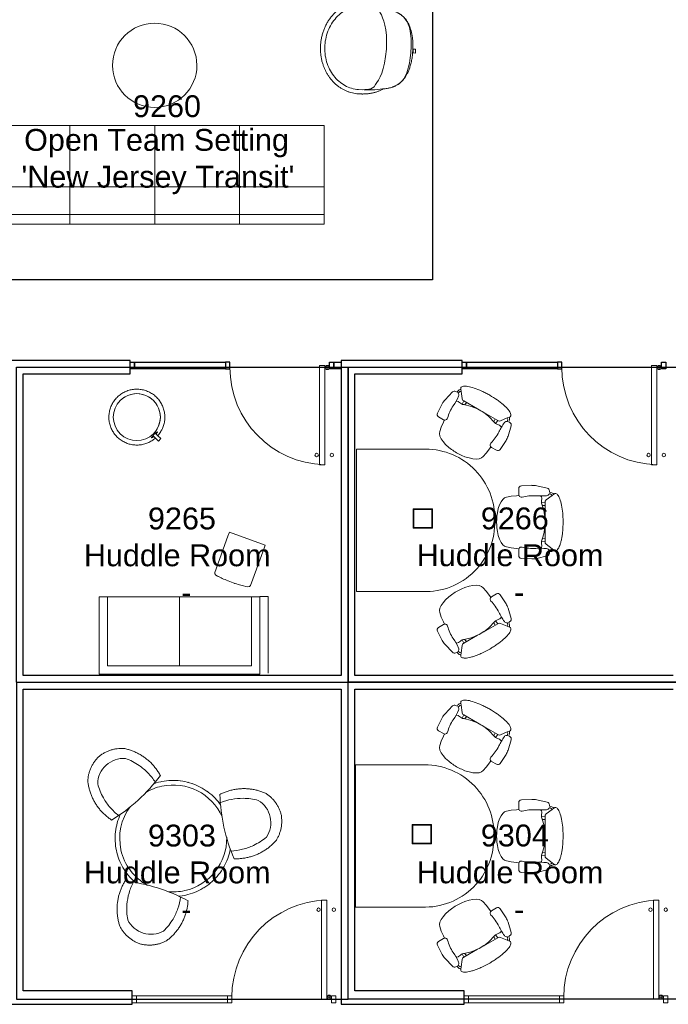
# Model space of a CAD drawing. Header units: inches. Extents: x -1 to 4727, y -3 to 1727.
# Tile 6 of 163: x 431 to 665, y 745 to 1102. Entities that reach past the tile are written whole.
import ezdxf

# ---------------------------------------------------------------- set-up
doc = ezdxf.new("R2010")
doc.units = ezdxf.units.IN
doc.header["$LTSCALE"] = 42
doc.header["$MEASUREMENT"] = 0
doc.layers.get('0').update_dxf_attribs({"linetype": 'CONTINUOUS'})
for name, color, linetype in [('I-DOOR', 9, 'CONTINUOUS'), ('I-FURN', 8, 'CONTINUOUS'), ('I-FURN-CHAR', 9, 'CONTINUOUS'), ('I-GLAZ', 8, 'CONTINUOUS'), ('I-WALL', 8, 'CONTINUOUS'), ('Room Names & IDs', 7, 'CONTINUOUS'), ('triLabelLayer', 7, 'CONTINUOUS'), ('triSpaceLayer', 7, 'CONTINUOUS')]:
    doc.layers.add(name, color=color, linetype=linetype)
doc.styles.add('PDF Helvetica', font='Helvetica.ttf')
doc.styles.get("Standard").update_dxf_attribs({"font": 'romans.shx'})

# ---------------------------------------------------------------- blocks, each defined once
blk = doc.blocks.new('Chair - Task - Herman Miller - Aeron - Default-V280-FURNITURE PLAN - FLOOR 09 - WEST')
at = {"lineweight": 9}
for p, q in [((-6.47, 10.79), (-6.97, 10.69)), ((-6.46, 11.29), (-6.47, 10.79)), ((-1.86, 13.15), (-5.69, 12.24)), ((3.68, 13.11), (-0.16, 13.31)), ((4.63, 10.03), (4.63, 12.11)), ((-8.1, 10.14), (-8.29, 10.29)), ((-8.1, 10.14), (-7.44, 9.64)), ((-5.32, 8.01), (-7.44, 9.64)), ((-6.69, 10.2), (-6.39, 10.29)), ((-4.97, 7.6), (-5.32, 8.01)), ((-4.91, 7.07), (-4.97, 7.6)), ((-3.61, 9.19), (-3.74, 8.65)), ((-3.74, 8.65), (-3.74, 8.54)), ((-3.74, 8.54), (-3.63, 7.72)), ((-3.63, 7.72), (-3.57, 7.19)), ((-3.5, 9.32), (-3.61, 9.19)), ((-3.57, 7.19), (-3.57, 6.9)), ((-3.23, 9.47), (-3.5, 9.32)), ((5.45, 9.57), (4.56, 9.69)), ((7.37, 9.36), (5.45, 9.57)), ((9.02, 8.99), (7.37, 9.36)), ((9.73, 8.75), (9.02, 8.99)), ((10.41, 8.19), (9.73, 8.75)), ((11.03, 7.34), (10.41, 8.19)), ((11.57, 6.22), (11.03, 7.34)), ((-3.57, 6.95), (-4.91, 7.07)), ((-4.89, 1.3), (-4.91, 7.07)), ((-4.91, 5.96), (-3.89, 6.02)), ((-4.56, 3.74), (-4.62, 3.39)), ((-3.8, 6.31), (-4.56, 3.74)), ((-3.57, 6.9), (-3.8, 6.31)), ((12.02, 4.89), (11.57, 6.22)), ((12.35, 3.38), (12.02, 4.89)), ((-4.62, 3.39), (-4.89, 1.3)), ((12.51, 2.13), (12.35, 3.38)), ((-4.91, -7.07), (-4.89, -1.3)), ((-4.89, -1.3), (-4.62, -3.39)), ((-4.62, -3.39), (-4.56, -3.74)), ((12.02, -4.89), (12.35, -3.38)), ((12.35, -3.38), (12.51, -2.13)), ((-4.97, -7.6), (-4.91, -7.07)), ((-4.91, -5.96), (-3.89, -6.02)), ((-3.57, -6.95), (-4.91, -7.07)), ((-4.56, -3.74), (-3.8, -6.31)), ((-3.8, -6.31), (-3.57, -6.9)), ((-3.57, -6.9), (-3.57, -7.19)), ((11.03, -7.34), (11.57, -6.22)), ((11.57, -6.22), (12.02, -4.89)), ((-8.29, -10.29), (-8.1, -10.14)), ((-7.44, -9.64), (-8.1, -10.14)), ((-7.44, -9.64), (-5.32, -8.01)), ((-6.39, -10.29), (-6.69, -10.2)), ((-5.32, -8.01), (-4.97, -7.6)), ((-3.63, -7.72), (-3.74, -8.54)), ((-3.74, -8.54), (-3.74, -8.65)), ((-3.74, -8.65), (-3.61, -9.19)), ((-3.57, -7.19), (-3.63, -7.72)), ((-3.61, -9.19), (-3.5, -9.32)), ((-3.5, -9.32), (-3.23, -9.47)), ((4.56, -9.69), (5.45, -9.57)), ((4.63, -12.11), (4.63, -10.03)), ((5.45, -9.57), (7.37, -9.36)), ((7.37, -9.36), (9.02, -8.99)), ((9.02, -8.99), (9.73, -8.75)), ((9.73, -8.75), (10.41, -8.19)), ((10.41, -8.19), (11.03, -7.34)), ((-6.97, -10.69), (-6.47, -10.79)), ((-6.47, -10.79), (-6.46, -11.29)), ((-5.69, -12.24), (-1.86, -13.15)), ((-0.16, -13.31), (3.68, -13.11))]:
    blk.add_line(p, q, dxfattribs=at)
for centre, radius, start, end in [((-6.72, 8.74), 1.96, 97.4331, 134.5669), ((-5.46, 11.27), 1, 103.3925, 178.698), ((-0.47, 7.31), 6, 87.0643, 103.3925), ((3.63, 12.11), 1, 0, 87.0643), ((-8.57, 9.93), 0.45, 52.4809, 89.3775), ((-6.33, 8.94), 1.31, 105.9454, 147.8944), ((-5.34, 10.69), 1.13, 200.7831, 264.9363), ((-3.13, 35.67), 26.21, 264.9363, 273.5466), ((-0.51, -6.46), 16, 75.7341, 93.5466), ((3.66, 9.96), 0.937, 255.7341, 335.4422), ((3.63, 10.03), 1, 332.4862, 360), ((17.99, -0.99), 22.97, 159.7776, 162.2357), ((27.52, 0), 32.43, 177.709, 182.291), ((-4.36, 0), 17, 352.8004, 7.1996), ((17.99, 0.99), 22.97, 197.7643, 200.2224), ((-8.57, -9.93), 0.45, 270.6225, 307.5191), ((-6.72, -8.74), 1.96, 225.4331, 262.5669), ((-6.33, -8.94), 1.31, 212.1056, 254.0546), ((-5.34, -10.69), 1.13, 95.0637, 159.2169), ((-3.13, -35.67), 26.21, 86.4534, 95.0637), ((-0.51, 6.46), 16, 266.4534, 284.2659), ((3.66, -9.96), 0.937, 24.5578, 104.2659), ((3.63, -10.03), 1, 360, 27.5138), ((-5.46, -11.27), 1, 181.302, 256.6075), ((-0.47, -7.31), 6, 256.6075, 272.9357), ((3.63, -12.11), 1, 272.9357, 360)]:
    blk.add_arc(centre, radius, start, end, dxfattribs=at)
blk.add_open_spline([(-8.56, 10.38), (-8.71, 10.38), (-9.01, 10.3), (-9.44, 9.92), (-9.85, 9.29), (-10.23, 8.44), (-10.57, 7.37), (-10.86, 6.13), (-11.1, 4.73), (-11.32, 2.72), (-11.42, 0.54), (-11.37, -1.63), (-11.23, -3.75), (-10.89, -6.21), (-10.25, -8.54), (-9.59, -9.79), (-9.01, -10.3), (-8.71, -10.38), (-8.56, -10.38)], degree=3, knots=[0, 0, 0, 0, 0.05, 0.1, 0.15, 0.2, 0.25, 0.3, 0.35, 0.4, 0.5, 0.55, 0.6, 0.7, 0.8, 0.9, 0.95, 1, 1, 1, 1], dxfattribs=at)
blk = doc.blocks.new('Chair - Task - Herman Miller - Aeron - Default-V296-FURNITURE PLAN - FLOOR 09 - WEST')
at = {"lineweight": 9}
for p, q in [((-6.97, 10.69), (-6.47, 10.79)), ((-6.47, 10.79), (-6.46, 11.29)), ((-5.69, 12.24), (-1.86, 13.15)), ((-0.16, 13.31), (3.68, 13.11)), ((4.63, 12.11), (4.63, 10.03)), ((-8.29, 10.29), (-8.1, 10.14)), ((-7.44, 9.64), (-8.1, 10.14)), ((-7.44, 9.64), (-5.32, 8.01)), ((-6.39, 10.29), (-6.69, 10.2)), ((-5.32, 8.01), (-4.97, 7.6)), ((-4.97, 7.6), (-4.91, 7.07)), ((-3.74, 8.65), (-3.61, 9.19)), ((-3.74, 8.54), (-3.74, 8.65)), ((-3.63, 7.72), (-3.74, 8.54)), ((-3.57, 7.19), (-3.63, 7.72)), ((-3.61, 9.19), (-3.5, 9.32)), ((-3.57, 6.9), (-3.57, 7.19)), ((-3.5, 9.32), (-3.23, 9.47)), ((4.56, 9.69), (5.45, 9.57)), ((5.45, 9.57), (7.37, 9.36)), ((7.37, 9.36), (9.02, 8.99)), ((9.02, 8.99), (9.73, 8.75)), ((9.73, 8.75), (10.41, 8.19)), ((10.41, 8.19), (11.03, 7.34)), ((11.03, 7.34), (11.57, 6.22)), ((-3.57, 6.95), (-4.91, 7.07)), ((-4.91, 7.07), (-4.89, 1.3)), ((-4.91, 5.96), (-3.89, 6.02)), ((-4.62, 3.39), (-4.56, 3.74)), ((-4.56, 3.74), (-3.8, 6.31)), ((-3.8, 6.31), (-3.57, 6.9)), ((11.57, 6.22), (12.02, 4.89)), ((12.02, 4.89), (12.35, 3.38)), ((-4.89, 1.3), (-4.62, 3.39)), ((12.35, 3.38), (12.51, 2.13)), ((-4.89, -1.3), (-4.91, -7.07)), ((-4.62, -3.39), (-4.89, -1.3)), ((-4.56, -3.74), (-4.62, -3.39)), ((12.35, -3.38), (12.02, -4.89)), ((12.51, -2.13), (12.35, -3.38)), ((-4.91, -7.07), (-4.97, -7.6)), ((-4.91, -5.96), (-3.89, -6.02)), ((-3.57, -6.95), (-4.91, -7.07)), ((-3.8, -6.31), (-4.56, -3.74)), ((-3.57, -6.9), (-3.8, -6.31)), ((-3.57, -7.19), (-3.57, -6.9)), ((11.57, -6.22), (11.03, -7.34)), ((12.02, -4.89), (11.57, -6.22)), ((-8.1, -10.14), (-8.29, -10.29)), ((-8.1, -10.14), (-7.44, -9.64)), ((-5.32, -8.01), (-7.44, -9.64)), ((-6.69, -10.2), (-6.39, -10.29)), ((-4.97, -7.6), (-5.32, -8.01)), ((-3.74, -8.54), (-3.63, -7.72)), ((-3.74, -8.65), (-3.74, -8.54)), ((-3.61, -9.19), (-3.74, -8.65)), ((-3.63, -7.72), (-3.57, -7.19)), ((-3.5, -9.32), (-3.61, -9.19)), ((-3.23, -9.47), (-3.5, -9.32)), ((5.45, -9.57), (4.56, -9.69)), ((4.63, -10.03), (4.63, -12.11)), ((7.37, -9.36), (5.45, -9.57)), ((9.02, -8.99), (7.37, -9.36)), ((9.73, -8.75), (9.02, -8.99)), ((10.41, -8.19), (9.73, -8.75)), ((11.03, -7.34), (10.41, -8.19)), ((-6.47, -10.79), (-6.97, -10.69)), ((-6.46, -11.29), (-6.47, -10.79)), ((-1.86, -13.15), (-5.69, -12.24)), ((3.68, -13.11), (-0.16, -13.31))]:
    blk.add_line(p, q, dxfattribs=at)
for centre, radius, start, end in [((-6.72, 8.74), 1.96, 97.4331, 134.5669), ((-5.46, 11.27), 1, 103.3925, 178.698), ((-0.47, 7.31), 6, 87.0643, 103.3925), ((3.63, 12.11), 1, 0, 87.0643), ((-8.57, 9.93), 0.45, 52.4809, 89.3775), ((-6.33, 8.94), 1.31, 105.9454, 147.8944), ((-5.34, 10.69), 1.13, 200.7831, 264.9363), ((-3.13, 35.67), 26.21, 264.9363, 273.5466), ((-0.51, -6.46), 16, 75.7341, 93.5466), ((3.66, 9.96), 0.937, 255.7341, 335.4422), ((3.63, 10.03), 1, 332.4862, 0), ((17.99, -0.99), 22.97, 159.7776, 162.2357), ((27.52, 0), 32.43, 177.709, 182.291), ((-4.36, 0), 17, 352.8004, 7.1996), ((17.99, 0.99), 22.97, 197.7643, 200.2224), ((-8.57, -9.93), 0.45, 270.6225, 307.5191), ((-6.72, -8.74), 1.96, 225.4331, 262.5669), ((-6.33, -8.94), 1.31, 212.1056, 254.0546), ((-5.34, -10.69), 1.13, 95.0637, 159.2169), ((-3.13, -35.67), 26.21, 86.4534, 95.0637), ((-0.51, 6.46), 16, 266.4534, 284.2659), ((3.66, -9.96), 0.937, 24.5578, 104.2659), ((3.63, -10.03), 1, 0, 27.5138), ((-5.46, -11.27), 1, 181.302, 256.6075), ((-0.47, -7.31), 6, 256.6075, 272.9357), ((3.63, -12.11), 1, 272.9357, 0)]:
    blk.add_arc(centre, radius, start, end, dxfattribs=at)
blk.add_open_spline([(-8.56, -10.38), (-8.71, -10.38), (-9.01, -10.3), (-9.59, -9.79), (-10.25, -8.54), (-10.89, -6.21), (-11.23, -3.75), (-11.37, -1.63), (-11.42, 0.54), (-11.32, 2.72), (-11.1, 4.73), (-10.86, 6.13), (-10.57, 7.37), (-10.23, 8.44), (-9.85, 9.29), (-9.44, 9.92), (-9.01, 10.3), (-8.71, 10.38), (-8.56, 10.38)], degree=3, knots=[-1, -1, -1, -1, -0.95, -0.9, -0.8, -0.7, -0.6, -0.55, -0.5, -0.4, -0.35, -0.3, -0.25, -0.2, -0.15, -0.1, -0.05, 0, 0, 0, 0], dxfattribs=at)
blk = doc.blocks.new('3P Huddle Table23 - 3P Huddle Table-5831036-FURNITURE PLAN - FLOOR 09 - WEST')
at = {"lineweight": 9}
for p, q in [((862.47, 1589.52), (810.99, 1589.52)), ((810.99, 1589.52), (810.99, 1565.51)), ((862.47, 1564.52), (862.47, 1589.52)), ((833.9, 1562.04), (833.9, 1569.04)), ((833.9, 1569.04), (840.9, 1569.04)), ((840.65, 1568.79), (834.15, 1568.79)), ((834.15, 1568.79), (834.15, 1562.29)), ((840.65, 1562.29), (840.65, 1568.79)), ((840.9, 1569.04), (840.9, 1562.04)), ((840.9, 1562.04), (833.9, 1562.04)), ((834.15, 1562.29), (840.65, 1562.29))]:
    blk.add_line(p, q, dxfattribs=at)
for centre, start, end in [((835.97, 1564.52), 177.7402, 271.7191), ((837.47, 1564.52), 268.2809, 360)]:
    blk.add_arc(centre, 25, start, end, dxfattribs=at)
blk = doc.blocks.new('Door CW - Single - Offset Pivot Hinge - Single Swing - w Rails - Default - Interior CISCO-7565933-FURNITURE PLAN - FLOOR 09 - WEST')
at = {"lineweight": 9}
for p, q in [((14.38, -35.92), (14.38, 0)), ((14.38, 0), (16.38, 0)), ((16.38, -35.92), (16.38, 0)), ((17.19, -1.5), (17.19, 0)), ((16.44, -0.75), (17.94, -0.75)), ((14.38, -35.92), (16.38, -35.92))]:
    blk.add_line(p, q, dxfattribs=at)
for centre, radius in [((17.19, -0.75), 0.75), ((13.38, -32.42), 0.625), ((18.88, -32.42), 0.625)]:
    blk.add_circle(centre, radius, dxfattribs=at)
blk.add_arc((17.19, -0.75), 35.19, 180, 268.2697, dxfattribs=at)
blk = doc.blocks.new('Stool - Pouf - Hightower - Kona - Round - light blue neon-2716318-FURNITURE PLAN - FLOOR 09 - WEST')
at = {"lineweight": 9}
for p, q in [((8.8, 1.38), (8.8, 0.13)), ((8.8, 1.38), (9.97, 1.38)), ((9.97, 0.13), (8.8, 0.13)), ((9.11, 2.25), (9.06, 2.25)), ((9.97, 1.38), (11.65, 1.38)), ((11.65, 0.13), (9.97, 0.13)), ((11.65, 0.13), (11.65, 1.38)), ((9.06, -0.75), (9.11, -0.75))]:
    blk.add_line(p, q, dxfattribs=at)
at = {"lineweight": 9, "flags": 128}
for points in [[(10.09, 1.38), (10.08, 1.56), (10.04, 1.96), (9.99, 2.36), (9.91, 2.76), (9.83, 3.16), (9.72, 3.55), (9.6, 3.93), (9.47, 4.32), (9.32, 4.69), (9.15, 5.06), (8.97, 5.42), (8.78, 5.78), (8.57, 6.13), (8.35, 6.46), (8.11, 6.79), (7.87, 7.11), (7.61, 7.42), (7.33, 7.72), (7.05, 8.01), (6.75, 8.29), (6.45, 8.55), (6.13, 8.8), (5.8, 9.04), (5.47, 9.26), (5.12, 9.48), (4.77, 9.67), (4.41, 9.86), (4.04, 10.03), (3.67, 10.18), (3.29, 10.32), (2.9, 10.44), (2.51, 10.55), (2.12, 10.64), (1.72, 10.72), (1.32, 10.78), (0.92, 10.83), (0.51, 10.86), (0.11, 10.87), (-0.3, 10.86), (-0.7, 10.84), (-1.1, 10.81), (-1.5, 10.76), (-1.9, 10.69), (-2.3, 10.6), (-2.69, 10.5), (-3.08, 10.39), (-3.46, 10.26), (-3.84, 10.11), (-4.21, 9.95), (-4.57, 9.78), (-4.93, 9.59), (-5.28, 9.38), (-5.62, 9.16), (-5.95, 8.93), (-6.28, 8.69), (-6.59, 8.43), (-6.89, 8.16), (-7.18, 7.88), (-7.46, 7.59), (-7.73, 7.28), (-7.98, 6.97), (-8.22, 6.64), (-8.45, 6.31), (-8.67, 5.97), (-8.87, 5.62), (-9.06, 5.26), (-9.23, 4.89), (-9.39, 4.52), (-9.53, 4.14), (-9.66, 3.76), (-9.77, 3.37), (-9.87, 2.98), (-9.95, 2.58), (-10.01, 2.18), (-10.06, 1.78), (-10.1, 1.38), (-10.11, 0.97), (-10.12, 0.75)], [(-10.12, 0.75), (-10.11, 0.35), (-10.08, -0.06), (-10.04, -0.46), (-9.99, -0.86), (-9.91, -1.26), (-9.83, -1.65), (-9.72, -2.04), (-9.6, -2.43), (-9.47, -2.81), (-9.32, -3.19), (-9.15, -3.56), (-8.97, -3.92), (-8.78, -4.27), (-8.57, -4.62), (-8.35, -4.96), (-8.11, -5.29), (-7.87, -5.61), (-7.61, -5.92), (-7.33, -6.22), (-7.05, -6.5), (-6.75, -6.78), (-6.45, -7.04), (-6.13, -7.3), (-5.8, -7.53), (-5.47, -7.76), (-5.12, -7.97), (-4.77, -8.17), (-4.41, -8.35), (-4.04, -8.52), (-3.67, -8.68), (-3.29, -8.82), (-2.9, -8.94), (-2.51, -9.05), (-2.12, -9.14), (-1.72, -9.22), (-1.32, -9.28), (-0.92, -9.32), (-0.51, -9.35), (-0.11, -9.36), (0.3, -9.36), (0.7, -9.34), (1.1, -9.3), (1.5, -9.25), (1.9, -9.18), (2.3, -9.1), (2.69, -9), (3.08, -8.88), (3.46, -8.75), (3.84, -8.61), (4.21, -8.45), (4.57, -8.27), (4.93, -8.08), (5.28, -7.88), (5.62, -7.66), (5.95, -7.43), (6.28, -7.18), (6.59, -6.92), (6.89, -6.65), (7.18, -6.37), (7.46, -6.08), (7.73, -5.78), (7.98, -5.46), (8.22, -5.14), (8.45, -4.8), (8.67, -4.46), (8.87, -4.11), (9.06, -3.75), (9.23, -3.39), (9.39, -3.01), (9.53, -2.64), (9.66, -2.25), (9.77, -1.86), (9.87, -1.47), (9.95, -1.07), (10.01, -0.68), (10.06, -0.27), (10.1, 0.13)], [(8.91, 1.38), (8.93, 1.6), (8.95, 1.88), (8.98, 2.08), (9.02, 2.21), (9.06, 2.25)], [(9.06, -0.75), (9.02, -0.7), (8.98, -0.58), (8.95, -0.37), (8.93, -0.1), (8.91, 0.12)]]:
    blk.add_lwpolyline(points, dxfattribs=at)
at = {"lineweight": 9}
for start, end in [(0, 180), (360, 180), (180, 360), (180, 360)]:
    blk.add_arc((0, 0.75), 8.5, start, end, dxfattribs=at)
for start_param, end_param in [(0, 1.137655), (2.003938, 3.141593), (5.14553, 6.283185), (3.141593, 4.279248)]:
    blk.add_ellipse((9.11, 0.75), major_axis=(0, 1.5), ratio=0.108931, start_param=start_param, end_param=end_param, dxfattribs=at)
blk = doc.blocks.new('Andreu World_Arc Table - ME-5486 21_-3771805-FURNITURE PLAN - FLOOR 09 - WEST')
at = {"lineweight": 9}
for p, q in [((-8.37, 6.89), (-8.37, -6.89)), ((-8.37, 6.89), (-6.79, 6.89)), ((-6.79, 6.89), (7.19, 6.89)), ((-6.79, -6.89), (-8.37, -6.89)), ((7.19, -6.89), (-6.79, -6.89))]:
    blk.add_line(p, q, dxfattribs=at)
for points, knots in [([(8.37, 0), (8.37, 1.91), (8.31, 4.3), (7.85, 6.89), (7.19, 6.89)], [-0.3504491, -0.3504491, -0.3504491, -0.3504491, -0.1579385, 0, 0, 0, 0]), ([(7.19, -6.89), (7.85, -6.89), (8.31, -4.3), (8.37, -1.91), (8.37, 0)], [-0.3504491, -0.3504491, -0.3504491, -0.3504491, -0.1925106, 0, 0, 0, 0])]:
    blk.add_open_spline(points, degree=3, knots=knots, dxfattribs=at)
for points in [[(8.11, 5.16), (8.11, 5.15), (8.11, 5.13), (8.12, 5.11)], [(8.36, 1.45), (8.36, 1.38), (8.36, 1.3), (8.36, 1.22)], [(8.36, -1.22), (8.36, -1.3), (8.36, -1.38), (8.36, -1.46)], [(8.12, -5.11), (8.11, -5.13), (8.11, -5.15), (8.11, -5.16)]]:
    blk.add_open_spline(points, degree=3, dxfattribs=at)
blk = doc.blocks.new('Door CW - Single - Offset Pivot Hinge - Single Swing - w Rails - Default - Interior CISCO-7565966-FURNITURE PLAN - FLOOR 09 - WEST')
at = {"lineweight": 9}
for p, q in [((14.38, 35.92), (16.37, 35.92)), ((14.38, 35.92), (14.38, 0)), ((16.37, 35.92), (16.37, 0)), ((16.44, 0.75), (17.94, 0.75)), ((17.19, 1.5), (17.19, 0)), ((14.38, 0), (16.37, 0))]:
    blk.add_line(p, q, dxfattribs=at)
for centre, radius in [((13.37, 32.42), 0.625), ((18.87, 32.42), 0.625), ((17.19, 0.75), 0.75)]:
    blk.add_circle(centre, radius, dxfattribs=at)
blk.add_arc((17.19, 0.75), 35.19, 91.7303, 180, dxfattribs=at)
blk = doc.blocks.new('Table - With Chairs - Round - 42_-5265661-FURNITURE PLAN - FLOOR 09 - WEST')
at = {"lineweight": 9}
for centre, start, end in [((-66.87, 40.9), 319.0923, 340.9077), ((74.82, 40.9), 199.0923, 220.9077), ((3.98, -81.81), 79.0923, 100.9077)]:
    blk.add_arc(centre, 63.02, start, end, dxfattribs=at)
for centre, major_axis, start_param, end_param in [((-19.14, 13.47), (-6.73, 6.22), 5.68358, 6.517561), ((27.09, 13.47), (6.73, 6.22), 6.048809, 6.88279), ((-19.24, 13.28), (-8.75, 2.72), 6.048809, 6.88279), ((27.19, 13.28), (8.75, 2.72), 5.68358, 6.517561), ((3.87, -26.75), (2.02, 8.94), 2.541988, 3.375969), ((4.08, -26.75), (-2.02, 8.94), 2.907216, 3.741198)]:
    blk.add_ellipse(centre, major_axis=major_axis, ratio=0.999075, start_param=start_param, end_param=end_param, dxfattribs=at)
for points, knots in [([(-30.66, 20), (-30.43, 20.35), (-29.95, 21.04), (-29.28, 21.83), (-28.7, 22.42), (-28.24, 22.84), (-27.76, 23.24), (-27.27, 23.62), (-26.77, 23.97), (-26.24, 24.29), (-25.7, 24.59), (-24.97, 24.96), (-24.03, 25.34), (-23.24, 25.58), (-22.84, 25.68)], [-1, -1, -1, -1, -0.875, -0.75, -0.6875, -0.625, -0.5625, -0.5, -0.4375, -0.375, -0.3125, -0.25, -0.125, 0, 0, 0, 0]), ([(-22.84, 25.68), (-22.37, 25.73), (-21.43, 25.8), (-20.03, 25.79), (-18.85, 25.7), (-17.91, 25.58), (-17.22, 25.46), (-16.53, 25.32), (-15.84, 25.15), (-15.16, 24.95), (-14.49, 24.73), (-13.83, 24.49), (-13.17, 24.22), (-12.52, 23.93), (-11.89, 23.61), (-11.27, 23.28), (-10.45, 22.79), (-9.47, 22.13), (-8.36, 21.26), (-7.66, 20.62), (-7.31, 20.29)], [-1, -1, -1, -1, -0.916667, -0.833333, -0.75, -0.708333, -0.666667, -0.625, -0.583333, -0.541667, -0.5, -0.458333, -0.416667, -0.375, -0.333333, -0.291667, -0.25, -0.166667, -0.083333, 0, 0, 0, 0]), ([(15.27, 20.29), (15.61, 20.62), (16.31, 21.26), (17.42, 22.13), (18.41, 22.79), (19.22, 23.28), (19.84, 23.61), (20.47, 23.93), (21.12, 24.22), (21.78, 24.49), (22.44, 24.73), (23.11, 24.95), (23.79, 25.15), (24.48, 25.32), (25.17, 25.46), (25.87, 25.58), (26.8, 25.7), (27.98, 25.79), (29.38, 25.8), (30.32, 25.73), (30.79, 25.68)], [-1, -1, -1, -1, -0.916667, -0.833333, -0.75, -0.708333, -0.666667, -0.625, -0.583333, -0.541667, -0.5, -0.458333, -0.416667, -0.375, -0.333333, -0.291667, -0.25, -0.166667, -0.083333, 0, 0, 0, 0]), ([(30.79, 25.68), (31.19, 25.58), (31.98, 25.34), (32.92, 24.96), (33.65, 24.59), (34.19, 24.29), (34.72, 23.97), (35.23, 23.62), (35.72, 23.24), (36.19, 22.84), (36.65, 22.42), (37.23, 21.83), (37.9, 21.04), (38.39, 20.35), (38.61, 20)], [-1, -1, -1, -1, -0.875, -0.75, -0.6875, -0.625, -0.5625, -0.5, -0.4375, -0.375, -0.3125, -0.25, -0.125, 0, 0, 0, 0]), ([(-8.36, 17.48), (-9.46, 18.38), (-11.83, 19.97), (-16.15, 21.78), (-19.36, 22.33), (-21.18, 22.4)], [-1, -1, -1, -1, -0.7, -0.4, 0, 0, 0, 0]), ([(16.32, 17.48), (17.42, 18.38), (19.78, 19.97), (24.11, 21.78), (27.31, 22.33), (29.14, 22.4)], [-1, -1, -1, -1, -0.7, -0.4, 0, 0, 0, 0]), ([(-31.67, 10.39), (-31.78, 10.78), (-31.97, 11.58), (-32.11, 12.59), (-32.16, 13.4), (-32.17, 14.02), (-32.15, 14.64), (-32.1, 15.25), (-32.02, 15.87), (-31.91, 16.48), (-31.78, 17.09), (-31.56, 17.89), (-31.21, 18.86), (-30.86, 19.62), (-30.66, 20)], [-1, -1, -1, -1, -0.875, -0.75, -0.6875, -0.625, -0.5625, -0.5, -0.4375, -0.375, -0.3125, -0.25, -0.125, 0, 0, 0, 0]), ([(38.61, 20), (38.81, 19.62), (39.16, 18.86), (39.51, 17.89), (39.73, 17.09), (39.87, 16.48), (39.98, 15.87), (40.05, 15.25), (40.1, 14.64), (40.12, 14.02), (40.11, 13.4), (40.06, 12.59), (39.92, 11.58), (39.74, 10.78), (39.62, 10.39)], [-1, -1, -1, -1, -0.875, -0.75, -0.6875, -0.625, -0.5625, -0.5, -0.4375, -0.375, -0.3125, -0.25, -0.125, 0, 0, 0, 0]), ([(-19.24, -0.37), (-19.7, -0.24), (-20.6, 0.05), (-21.91, 0.58), (-22.98, 1.1), (-23.8, 1.56), (-24.41, 1.93), (-25, 2.32), (-25.57, 2.74), (-26.13, 3.17), (-26.68, 3.62), (-27.2, 4.1), (-27.71, 4.59), (-28.2, 5.1), (-28.67, 5.63), (-29.12, 6.17), (-29.7, 6.92), (-30.36, 7.89), (-31.07, 9.11), (-31.48, 9.95), (-31.67, 10.39)], [-1, -1, -1, -1, -0.916667, -0.833333, -0.75, -0.708333, -0.666667, -0.625, -0.583333, -0.541667, -0.5, -0.458333, -0.416667, -0.375, -0.333333, -0.291667, -0.25, -0.166667, -0.083333, 0, 0, 0, 0]), ([(-17.33, 1.95), (-18.66, 2.45), (-21.22, 3.7), (-24.95, 6.54), (-27.03, 9.05), (-28, 10.59)], [-1, -1, -1, -1, -0.7, -0.4, 0, 0, 0, 0]), ([(25.28, 1.95), (26.62, 2.45), (29.17, 3.7), (32.91, 6.54), (34.98, 9.05), (35.95, 10.59)], [-1, -1, -1, -1, -0.7, -0.4, 0, 0, 0, 0]), ([(39.62, 10.39), (39.43, 9.95), (39.02, 9.11), (38.31, 7.89), (37.65, 6.92), (37.07, 6.17), (36.62, 5.63), (36.15, 5.1), (35.66, 4.59), (35.15, 4.1), (34.63, 3.62), (34.09, 3.17), (33.53, 2.74), (32.95, 2.32), (32.36, 1.93), (31.76, 1.56), (30.93, 1.1), (29.87, 0.58), (28.56, 0.05), (27.65, -0.24), (27.19, -0.37)], [-1, -1, -1, -1, -0.916667, -0.833333, -0.75, -0.708333, -0.666667, -0.625, -0.583333, -0.541667, -0.5, -0.458333, -0.416667, -0.375, -0.333333, -0.291667, -0.25, -0.166667, -0.083333, 0, 0, 0, 0]), ([(-4.85, -36.07), (-5.13, -35.68), (-5.66, -34.9), (-6.36, -33.68), (-6.87, -32.62), (-7.23, -31.75), (-7.48, -31.09), (-7.7, -30.42), (-7.89, -29.74), (-8.07, -29.05), (-8.21, -28.36), (-8.33, -27.66), (-8.43, -26.96), (-8.5, -26.25), (-8.54, -25.55), (-8.56, -24.84), (-8.55, -23.89), (-8.47, -22.71), (-8.27, -21.31), (-8.07, -20.38), (-7.95, -19.92)], [-1, -1, -1, -1, -0.916667, -0.833333, -0.75, -0.708333, -0.666667, -0.625, -0.583333, -0.541667, -0.5, -0.458333, -0.416667, -0.375, -0.333333, -0.291667, -0.25, -0.166667, -0.083333, 0, 0, 0, 0]), ([(-4.99, -19.42), (-5.22, -20.83), (-5.42, -23.67), (-4.82, -28.32), (-3.69, -31.37), (-2.84, -32.99)], [-1, -1, -1, -1, -0.7, -0.4, 0, 0, 0, 0]), ([(12.94, -19.42), (13.18, -20.83), (13.37, -23.67), (12.77, -28.32), (11.64, -31.37), (10.79, -32.99)], [-1, -1, -1, -1, -0.7, -0.4, 0, 0, 0, 0]), ([(15.9, -19.92), (16.02, -20.38), (16.22, -21.31), (16.42, -22.71), (16.5, -23.89), (16.51, -24.84), (16.49, -25.55), (16.45, -26.25), (16.38, -26.96), (16.28, -27.66), (16.16, -28.36), (16.02, -29.05), (15.85, -29.74), (15.65, -30.42), (15.43, -31.09), (15.18, -31.75), (14.82, -32.62), (14.31, -33.68), (13.61, -34.9), (13.09, -35.68), (12.81, -36.07)], [-1, -1, -1, -1, -0.916667, -0.833333, -0.75, -0.708333, -0.666667, -0.625, -0.583333, -0.541667, -0.5, -0.458333, -0.416667, -0.375, -0.333333, -0.291667, -0.25, -0.166667, -0.083333, 0, 0, 0, 0]), ([(3.98, -39.99), (3.55, -39.98), (2.72, -39.9), (1.7, -39.72), (0.9, -39.51), (0.3, -39.32), (-0.28, -39.11), (-0.85, -38.87), (-1.41, -38.61), (-1.95, -38.31), (-2.48, -38), (-3.17, -37.54), (-3.97, -36.92), (-4.57, -36.36), (-4.85, -36.07)], [-1, -1, -1, -1, -0.875, -0.75, -0.6875, -0.625, -0.5625, -0.5, -0.4375, -0.375, -0.3125, -0.25, -0.125, 0, 0, 0, 0]), ([(12.81, -36.07), (12.52, -36.36), (11.92, -36.92), (11.12, -37.54), (10.44, -38), (9.91, -38.31), (9.36, -38.61), (8.8, -38.87), (8.23, -39.11), (7.65, -39.32), (7.05, -39.51), (6.25, -39.72), (5.24, -39.9), (4.4, -39.98), (3.98, -39.99)], [-1, -1, -1, -1, -0.875, -0.75, -0.6875, -0.625, -0.5625, -0.5, -0.4375, -0.375, -0.3125, -0.25, -0.125, 0, 0, 0, 0])]:
    blk.add_open_spline(points, degree=3, knots=knots, dxfattribs=at)
blk = doc.blocks.new('Table-Round - Default-V300-FURNITURE PLAN - FLOOR 09 - WEST')
at = {"lineweight": 9, "flags": 128}
for points in [[(12.67, 16.75), (12.04, 17.2), (11.35, 17.67), (10.63, 18.11), (9.9, 18.52), (9.15, 18.9), (8.39, 19.25), (7.61, 19.57), (6.82, 19.86), (6.02, 20.12), (5.21, 20.34), (4.39, 20.54), (3.57, 20.69), (2.74, 20.82), (1.9, 20.91), (1.07, 20.97), (0.23, 21), (-0.61, 20.99), (-1.45, 20.95), (-2.29, 20.87), (-3.12, 20.77), (-3.95, 20.63), (-4.77, 20.45), (-5.59, 20.24), (-6.39, 20), (-7.19, 19.73), (-7.97, 19.43), (-8.74, 19.1), (-9.5, 18.73), (-10.24, 18.34), (-10.96, 17.91), (-11.67, 17.46), (-12.36, 16.98), (-12.67, 16.74)], [(-20.83, 2.6), (-20.89, 2.13), (-20.96, 1.29), (-21, 0.45), (-21, 0)], [(21, 0), (20.98, 0.84), (20.93, 1.68), (20.85, 2.51), (20.84, 2.6)], [(-21, 0), (-20.98, -0.84), (-20.93, -1.68), (-20.85, -2.51), (-20.73, -3.35), (-20.58, -4.17), (-20.4, -4.99), (-20.18, -5.8), (-19.93, -6.61), (-19.65, -7.4), (-19.34, -8.18), (-19, -8.94), (-18.63, -9.7), (-18.22, -10.43), (-17.79, -11.15), (-17.33, -11.86), (-16.84, -12.54), (-16.33, -13.2), (-15.79, -13.85), (-15.22, -14.47), (-14.63, -15.06), (-14.02, -15.64), (-13.38, -16.19), (-12.72, -16.71), (-12.04, -17.2), (-11.35, -17.67), (-10.63, -18.11), (-9.9, -18.52), (-9.15, -18.9), (-8.39, -19.25), (-8.16, -19.34)], [(8.16, -19.34), (8.74, -19.1), (9.5, -18.73), (10.24, -18.34), (10.96, -17.91), (11.67, -17.46), (12.36, -16.98), (13.03, -16.47), (13.68, -15.94), (14.3, -15.38), (14.91, -14.79), (15.49, -14.18), (16.04, -13.55), (16.57, -12.9), (17.07, -12.23), (17.55, -11.54), (17.99, -10.83), (18.41, -10.1), (18.8, -9.35), (19.16, -8.59), (19.49, -7.82), (19.79, -7.03), (20.05, -6.24), (20.29, -5.43), (20.49, -4.62), (20.65, -3.79), (20.79, -2.96), (20.89, -2.13), (20.96, -1.29), (21, -0.45), (21, 0)]]:
    blk.add_lwpolyline(points, dxfattribs=at)
at = {"lineweight": 9}
for radius, start, end in [(19.35, 41.1117, 138.8883), (21, 117.8571, 118.9284), (21, 109.1201, 109.2857), (21, 100.5805, 100.7143), (19.35, 161.6287, 180), (19.35, 360, 18.3713), (19.35, 180, 258.7378), (19.35, 281.2622, 360), (21, 199.2857, 199.5751), (21, 340.4249, 340.7143), (21, 207.023, 207.8571), (21, 332.1429, 332.977), (21, 211.0926, 212.1429), (21, 327.8571, 328.9074), (21, 228.0549, 229.1703), (21, 310.7143, 311.9451), (21, 297.8571, 298.9284)]:
    blk.add_arc((0, 0), radius, start, end, dxfattribs=at)
blk = doc.blocks.new('3P Huddle Table5 - 3P Huddle Table-6028069-FURNITURE PLAN - FLOOR 09 - WEST')
at = {"lineweight": 9}
for p, q in [((862.47, 1475.9), (810.99, 1475.9)), ((810.99, 1475.9), (810.99, 1451.88)), ((862.47, 1450.9), (862.47, 1475.9)), ((833.9, 1448.42), (833.9, 1455.42)), ((833.9, 1455.42), (840.9, 1455.42)), ((840.65, 1455.17), (834.15, 1455.17)), ((834.15, 1455.17), (834.15, 1448.67)), ((840.65, 1448.67), (840.65, 1455.17)), ((840.9, 1455.42), (840.9, 1448.42)), ((840.9, 1448.42), (833.9, 1448.42)), ((834.15, 1448.67), (840.65, 1448.67))]:
    blk.add_line(p, q, dxfattribs=at)
for centre, start, end in [((835.97, 1450.9), 177.7402, 271.7191), ((837.47, 1450.9), 268.2809, 360)]:
    blk.add_arc(centre, 25, start, end, dxfattribs=at)
blk = doc.blocks.new('Couch - Generic Sylex - Use Type Catalog-5756815-FURNITURE PLAN - FLOOR 09 - WEST')
at = {"lineweight": 9}
for p, q in [((0, -14), (0, 44)), ((0, 44), (28, 44)), ((28, 44), (28, -14)), ((28, 41), (28, 44)), ((28, 41), (3, 41)), ((3, 41), (3, -11)), ((3, 15), (28, 15)), ((28, -14), (0, -14)), ((3, -11), (28, -11)), ((28, -14), (28, -11))]:
    blk.add_line(p, q, dxfattribs=at)
blk = doc.blocks.new('FURN_Westelm_PedestalCoffeeTable - FURN_Westelm_PedestalCoffeeTable-1436851-FURNITURE PLAN - FLOOR 09 - WEST')
at = {"lineweight": 9}
for start, end in [(360, 180), (180, 360)]:
    blk.add_arc((0, 0), 15.25, start, end, dxfattribs=at)
blk = doc.blocks.new('Bernhardt_Design-Seating-S - 4810 - Straight Connector-2157316-FURNITURE PLAN - FLOOR 09 - WEST')
at = {"lineweight": 9}
for p, q in [((-15.31, 17.83), (15.31, 17.83)), ((-15.31, -17.83), (-15.31, 17.83)), ((15.31, 17.83), (15.31, -17.83)), ((15.31, -4.35), (-15.31, -4.35)), ((-15.31, -14.42), (15.31, -14.42)), ((15.31, -17.83), (-15.31, -17.83))]:
    blk.add_line(p, q, dxfattribs=at)
blk = doc.blocks.new('Bernhardt_Design-Chair-Lounge-Mitt - 5720-1472952-FURNITURE PLAN - FLOOR 09 - WEST')
at = {"lineweight": 9}
for p, q in [((0.69, 17.66), (-0.69, 17.66)), ((-0.69, 17.66), (-0.69, 16.65)), ((0.69, 16.8), (-0.69, 16.8)), ((0.69, 16.65), (0.69, 17.66))]:
    blk.add_line(p, q, dxfattribs=at)
blk.add_arc((0, -10.14), 26.8, 88.53, 91.47, dxfattribs=at)
for points, knots in [([(0, 16.66), (-0.65, 16.66), (-1.89, 16.62), (-3.53, 16.47), (-4.98, 16.23), (-6.25, 15.93), (-7.37, 15.58), (-8.69, 15.06), (-9.66, 14.57), (-10.39, 14.1), (-10.77, 13.83), (-11.12, 13.54), (-11.45, 13.24), (-11.77, 12.91), (-12.07, 12.57), (-12.31, 12.26), (-12.5, 12), (-12.64, 11.8), (-12.78, 11.59), (-12.92, 11.37), (-13.05, 11.14), (-13.18, 10.9), (-13.31, 10.65), (-13.47, 10.29), (-13.67, 9.82), (-13.89, 9.18), (-14.09, 8.47), (-14.27, 7.68), (-14.38, 7.09), (-14.42, 6.78)], [0, 0, 0, 0, 0.058824, 0.117647, 0.176471, 0.235294, 0.294118, 0.352941, 0.470588, 0.503676, 0.536765, 0.569853, 0.602941, 0.636029, 0.669118, 0.702206, 0.71875, 0.735294, 0.751838, 0.768382, 0.784926, 0.801471, 0.818015, 0.834559, 0.867647, 0.900735, 0.933824, 0.966912, 1, 1, 1, 1]), ([(0, 16.02), (-2.08, 16.02), (-7.67, 15.63), (-11.27, 13.76), (-12.61, 11.82)], [0, 0, 0, 0, 0.3261237, 0.6598167, 0.6598167, 0.6598167, 0.6598167]), ([(14.42, 6.78), (14.38, 7.05), (14.29, 7.58), (14.13, 8.3), (13.98, 8.84), (13.86, 9.25), (13.73, 9.63), (13.6, 9.99), (13.46, 10.32), (13.35, 10.56), (13.24, 10.79), (13.12, 11.01), (13, 11.22), (12.85, 11.49), (12.64, 11.8), (12.31, 12.27), (11.88, 12.81), (11.31, 13.38), (10.67, 13.92), (9.92, 14.42), (9.03, 14.89), (8.18, 15.27), (7.42, 15.55), (6.82, 15.76), (6.16, 15.95), (5.46, 16.12), (4.7, 16.27), (3.89, 16.41), (3.02, 16.52), (1.78, 16.63), (0.74, 16.66), (0, 16.66)], [0, 0, 0, 0, 0.029412, 0.058824, 0.088235, 0.102941, 0.117647, 0.147059, 0.161765, 0.176471, 0.191176, 0.205882, 0.220588, 0.235294, 0.264706, 0.294118, 0.352941, 0.411765, 0.470588, 0.536765, 0.602941, 0.669118, 0.702206, 0.735294, 0.768382, 0.801471, 0.834559, 0.867647, 0.900735, 0.933824, 1, 1, 1, 1]), ([(0, 16.02), (2.08, 16.02), (7.67, 15.63), (11.27, 13.76), (12.61, 11.82)], [0, 0, 0, 0, 0.3261237, 0.6598167, 0.6598167, 0.6598167, 0.6598167]), ([(-14.42, 6.78), (-14.63, 6.47), (-14.91, 6.01), (-15.24, 5.38), (-15.47, 4.91), (-15.67, 4.44), (-15.84, 3.96), (-16, 3.48), (-16.14, 3.01), (-16.26, 2.54), (-16.37, 2.07), (-16.45, 1.61), (-16.53, 1.16), (-16.59, 0.72), (-16.64, 0.29), (-16.68, -0.13), (-16.71, -0.54), (-16.73, -0.93), (-16.75, -1.42), (-16.75, -1.78), (-16.75, -2)], [0, 0, 0, 0, 0.1, 0.15, 0.2, 0.25, 0.3, 0.35, 0.4, 0.45, 0.5, 0.55, 0.6, 0.65, 0.7, 0.75, 0.8, 0.85, 0.9, 1, 1, 1, 1]), ([(-15.18, -2), (-15.17, 0), (-14.73, 2.77), (-13.82, 3.76), (-7.6, 7.1), (0, 7.1)], [0, 0, 0, 0, 0.1710407, 0.4825883, 0.9272258, 0.9272258, 0.9272258, 0.9272258]), ([(15.18, -2), (15.17, 0), (14.73, 2.77), (13.82, 3.76), (7.6, 7.1), (0, 7.1)], [0, 0, 0, 0, 0.1710407, 0.4825883, 0.9272258, 0.9272258, 0.9272258, 0.9272258]), ([(16.75, -2), (16.75, -1.78), (16.75, -1.42), (16.73, -0.93), (16.71, -0.54), (16.68, -0.13), (16.64, 0.29), (16.59, 0.72), (16.53, 1.16), (16.45, 1.61), (16.37, 2.07), (16.26, 2.54), (16.14, 3.01), (16, 3.48), (15.84, 3.96), (15.67, 4.44), (15.47, 4.91), (15.24, 5.38), (14.91, 6.01), (14.63, 6.47), (14.42, 6.78)], [0, 0, 0, 0, 0.1, 0.15, 0.2, 0.25, 0.3, 0.35, 0.4, 0.45, 0.5, 0.55, 0.6, 0.65, 0.7, 0.75, 0.8, 0.85, 0.9, 1, 1, 1, 1]), ([(-16.75, -2), (-16.75, -2.41), (-16.71, -3.23), (-16.54, -4.43), (-16.3, -5.43), (-16.06, -6.21), (-15.85, -6.79), (-15.61, -7.36), (-15.34, -7.93), (-15.05, -8.48), (-14.74, -9.02), (-14.39, -9.55), (-14.03, -10.07), (-13.63, -10.57), (-13.22, -11.06), (-12.79, -11.53), (-12.33, -11.99), (-11.85, -12.43), (-11.35, -12.86), (-10.83, -13.26), (-10.29, -13.64), (-9.73, -14.01), (-9.16, -14.35), (-8.58, -14.67), (-7.97, -14.98), (-7.36, -15.26), (-6.73, -15.51), (-6.09, -15.74), (-5.44, -15.95), (-4.78, -16.14), (-4.11, -16.3), (-3.44, -16.44), (-2.76, -16.55), (-2.07, -16.64), (-1.38, -16.7), (-0.69, -16.74), (0, -16.75), (0.69, -16.74), (1.38, -16.7), (2.07, -16.64), (2.76, -16.55), (3.44, -16.44), (4.11, -16.3), (4.78, -16.14), (5.44, -15.95), (6.09, -15.74), (6.89, -15.45), (7.82, -15.06), (8.7, -14.61), (9.38, -14.23), (10.04, -13.82), (10.84, -13.26), (11.73, -12.55), (12.43, -11.9), (12.95, -11.36), (13.45, -10.8), (14.03, -10.07), (14.56, -9.31), (14.93, -8.69), (15.29, -8.04), (15.68, -7.22), (16.07, -6.22), (16.37, -5.18), (16.59, -4.13), (16.72, -3.07), (16.75, -2.36), (16.75, -2)], [0, 0, 0, 0, 0.026316, 0.052632, 0.078947, 0.092105, 0.105263, 0.118421, 0.131579, 0.144737, 0.157895, 0.171053, 0.184211, 0.197368, 0.210526, 0.223684, 0.236842, 0.25, 0.263158, 0.276316, 0.289474, 0.302632, 0.315789, 0.328947, 0.342105, 0.355263, 0.368421, 0.381579, 0.394737, 0.407895, 0.421053, 0.434211, 0.447368, 0.460526, 0.473684, 0.486842, 0.5, 0.513158, 0.526316, 0.539474, 0.552632, 0.565789, 0.578947, 0.592105, 0.605263, 0.618421, 0.631579, 0.654605, 0.677632, 0.689145, 0.700658, 0.723684, 0.746711, 0.769737, 0.78125, 0.792763, 0.815789, 0.838816, 0.850329, 0.861842, 0.884868, 0.907895, 0.930921, 0.953947, 0.976974, 1, 1, 1, 1])]:
    blk.add_open_spline(points, degree=3, knots=knots, dxfattribs=at)
for points in [[(-14.42, 6.78), (-14.96, 4.01), (-15.11, 1.58), (-15.11, 0)], [(14.42, 6.78), (14.96, 4.01), (15.11, 1.58), (15.11, 0)], [(-15.18, -2), (-15.18, -2.85), (-14.99, -4.55), (-14.14, -7), (-12.76, -9.29), (-10.88, -11.31), (-8.56, -12.98), (-5.91, -14.23), (-3.02, -15), (0, -15.26), (3.02, -15), (5.91, -14.23), (8.56, -12.98), (10.88, -11.31), (12.76, -9.29), (14.14, -7), (14.99, -4.55), (15.18, -2.85), (15.18, -2)]]:
    blk.add_open_spline(points, degree=3, dxfattribs=at)

msp = doc.modelspace()

# ---------------------------------------------------------------- linework, layer by layer
at = {"layer": 'I-DOOR'}
for points in [[(542.55, 977.87), (544.11, 977.87), (544.11, 975.37), (542.55, 975.37)], [(662.55, 977.87), (664.11, 977.87), (664.11, 975.37), (662.55, 975.37)]]:
    msp.add_lwpolyline(points, close=True, dxfattribs=at)
at = {"layer": 'I-FURN', "lineweight": 13}
for p, q in [((517.34, 892.98), (520.34, 892.98)), ((520.34, 892.98), (520.34, 865.22))]:
    msp.add_line(p, q, dxfattribs=at)
at = {"layer": 'I-GLAZ', "lineweight": 18}
for p, q in [((472.83, 748.5), (471.26, 748.5)), ((471.26, 748.5), (471.26, 746)), ((472.83, 746), (472.83, 748.5)), ((507.26, 748.5), (505.7, 748.5)), ((505.7, 748.5), (505.7, 746)), ((507.26, 746), (507.26, 748.5)), ((544.83, 748.5), (543.26, 748.5)), ((543.26, 748.5), (543.26, 746)), ((544.83, 746), (544.83, 748.5)), ((592.83, 748.5), (591.26, 748.5)), ((591.26, 748.5), (591.26, 746)), ((592.83, 746), (592.83, 748.5)), ((627.26, 748.5), (625.7, 748.5)), ((625.7, 748.5), (625.7, 746)), ((627.26, 746), (627.26, 748.5)), ((664.83, 748.5), (663.26, 748.5)), ((663.26, 748.5), (663.26, 746)), ((664.83, 746), (664.83, 748.5)), ((471.26, 746), (472.83, 746)), ((505.7, 746), (507.26, 746)), ((543.26, 746), (544.83, 746)), ((591.26, 746), (592.83, 746)), ((625.7, 746), (627.26, 746)), ((663.26, 746), (664.83, 746))]:
    msp.add_line(p, q, dxfattribs=at)
at = {"layer": 'I-GLAZ', "lineweight": 9}
for p, q in [((472.83, 748.5), (505.7, 748.5)), ((592.83, 748.5), (625.7, 748.5)), ((472.83, 746), (505.7, 746)), ((592.83, 746), (625.7, 746))]:
    msp.add_line(p, q, dxfattribs=at)
at = {"layer": 'I-GLAZ'}
for points in [[(470.55, 977.87), (472.11, 977.87), (472.11, 975.37), (470.55, 975.37)], [(472.11, 977.87), (504.98, 977.87), (504.98, 975.37), (472.11, 975.37)], [(506.55, 977.87), (504.98, 977.87), (504.98, 975.37), (506.55, 975.37)], [(590.55, 977.87), (592.11, 977.87), (592.11, 975.37), (590.55, 975.37)], [(592.11, 977.87), (624.98, 977.87), (624.98, 975.37), (592.11, 975.37)], [(626.55, 977.87), (624.98, 977.87), (624.98, 975.37), (626.55, 975.37)]]:
    msp.add_lwpolyline(points, close=True, dxfattribs=at)
at = {"layer": 'I-WALL'}
for p, q in [((470.55, 978.44), (426.92, 978.44)), ((470.55, 973.56), (470.55, 978.44)), ((546.83, 978.44), (546.83, 864.37)), ((590.55, 978.44), (546.83, 978.44)), ((590.55, 973.56), (590.55, 978.44)), ((431.8, 864.37), (431.8, 973.56)), ((431.8, 973.56), (470.55, 973.56)), ((551.7, 864.37), (551.7, 973.56)), ((551.7, 973.56), (590.55, 973.56)), ((546.83, 864.37), (431.8, 864.37)), ((666.83, 864.37), (551.7, 864.37)), ((431.8, 750.31), (431.8, 859.5)), ((431.8, 859.5), (546.83, 859.5)), ((546.83, 859.5), (546.83, 745.44)), ((551.7, 750.31), (551.7, 859.5)), ((551.7, 859.5), (666.83, 859.5)), ((471.26, 750.31), (431.8, 750.31)), ((471.26, 745.44), (471.26, 750.31)), ((591.26, 750.31), (551.7, 750.31)), ((591.26, 745.44), (591.26, 750.31)), ((426.92, 745.44), (471.26, 745.44)), ((546.83, 745.44), (591.26, 745.44))]:
    msp.add_line(p, q, dxfattribs=at)
msp.add_lwpolyline([(544.11, 977.87), (546.83, 977.87), (546.83, 975.37), (544.11, 975.37)], close=True, dxfattribs=at)
at = {"layer": 'triSpaceLayer'}
for points in [[(388.08, 1127.74), (579.78, 1127.74), (579.78, 1007.62), (388.08, 1007.62)], [(429.36, 976), (549.26, 976), (549.26, 861.94), (429.36, 862)], [(549.26, 976), (669.26, 976), (669.26, 862), (549.26, 862)], [(549.26, 747.25), (549.26, 861.94), (429.36, 861.94), (429.36, 747.25)], [(549.26, 861.94), (669.26, 862), (669.26, 747.25), (549.26, 747.25)]]:
    msp.add_lwpolyline(points, close=True, dxfattribs=at)

# ---------------------------------------------------------------- block references
at = {"layer": 'I-DOOR'}
for p in [(525.26, 747.25), (645.26, 747.25)]:
    msp.add_blockref('Door CW - Single - Offset Pivot Hinge - Single Swing - w Rails - Default - Interior CISCO-7565966-FURNITURE PLAN - FLOOR 09 - WEST', p, dxfattribs=at)
at = {"layer": 'I-FURN'}
for name, p, rotation in [('FURN_Westelm_PedestalCoffeeTable - FURN_Westelm_PedestalCoffeeTable-1436851-FURNITURE PLAN - FLOOR 09 - WEST', (479.38, 1085.23), 0.1438763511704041), ('Stool - Pouf - Hightower - Kona - Round - light blue neon-2716318-FURNITURE PLAN - FLOOR 09 - WEST', (472.39, 957.39), 314.9999999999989), ('3P Huddle Table23 - 3P Huddle Table-5831036-FURNITURE PLAN - FLOOR 09 - WEST', (2141.84, 83.85), 89.9999999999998), ('Andreu World_Arc Table - ME-5486 21_-3771805-FURNITURE PLAN - FLOOR 09 - WEST', (510, 906.08), 249.9999999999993), ('Couch - Generic Sylex - Use Type Catalog-5756815-FURNITURE PLAN - FLOOR 09 - WEST', (503.34, 864.87), 90.00000000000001), ('3P Huddle Table5 - 3P Huddle Table-6028069-FURNITURE PLAN - FLOOR 09 - WEST', (2027.89, -30.37), 89.9999999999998), ('Table-Round - Default-V300-FURNITURE PLAN - FLOOR 09 - WEST', (486.07, 805.46), 102.4536939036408)]:
    msp.add_blockref(name, p, dxfattribs=dict(at, rotation=rotation))
for name, p in [('Bernhardt_Design-Seating-S - 4810 - Straight Connector-2157316-FURNITURE PLAN - FLOOR 09 - WEST', (433.44, 1045.63)), ('Bernhardt_Design-Seating-S - 4810 - Straight Connector-2157316-FURNITURE PLAN - FLOOR 09 - WEST', (464.06, 1045.63)), ('Bernhardt_Design-Seating-S - 4810 - Straight Connector-2157316-FURNITURE PLAN - FLOOR 09 - WEST', (494.69, 1045.63)), ('Bernhardt_Design-Seating-S - 4810 - Straight Connector-2157316-FURNITURE PLAN - FLOOR 09 - WEST', (525.31, 1045.63)), ('Door CW - Single - Offset Pivot Hinge - Single Swing - w Rails - Default - Interior CISCO-7565933-FURNITURE PLAN - FLOOR 09 - WEST', (524.55, 976.62)), ('Door CW - Single - Offset Pivot Hinge - Single Swing - w Rails - Default - Interior CISCO-7565933-FURNITURE PLAN - FLOOR 09 - WEST', (644.55, 976.62))]:
    msp.add_blockref(name, p, dxfattribs=at)
at = {"layer": 'I-FURN-CHAR'}
for name, p, rotation in [('Bernhardt_Design-Chair-Lounge-Mitt - 5720-1472952-FURNITURE PLAN - FLOOR 09 - WEST', (556.04, 1091.49), 266.2954790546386), ('Chair - Task - Herman Miller - Aeron - Default-V280-FURNITURE PLAN - FLOOR 09 - WEST', (594.79, 955.99), 239.9999999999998), ('Chair - Task - Herman Miller - Aeron - Default-V280-FURNITURE PLAN - FLOOR 09 - WEST', (615.61, 919.93), 180), ('Chair - Task - Herman Miller - Aeron - Default-V296-FURNITURE PLAN - FLOOR 09 - WEST', (594.79, 883.87), 119.9999999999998), ('Chair - Task - Herman Miller - Aeron - Default-V280-FURNITURE PLAN - FLOOR 09 - WEST', (594.79, 842.37), 239.9999999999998), ('Table - With Chairs - Round - 42_-5265661-FURNITURE PLAN - FLOOR 09 - WEST', (486.92, 801.58), 102.4536939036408), ('Chair - Task - Herman Miller - Aeron - Default-V280-FURNITURE PLAN - FLOOR 09 - WEST', (615.61, 806.3), 180), ('Chair - Task - Herman Miller - Aeron - Default-V296-FURNITURE PLAN - FLOOR 09 - WEST', (594.79, 770.24), 119.9999999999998)]:
    msp.add_blockref(name, p, dxfattribs=dict(at, rotation=rotation))

# ---------------------------------------------------------------- texts
at = {"layer": 'Room Names & IDs', "attachment_point": 4, "style": 'PDF Helvetica'}
for s, insert, char_height in [('9260', (471.55, 1070.38), 7.902), ('Open Team Setting', (432.18, 1057.05), 7.9024), ("'New Jersey Transit'", (431.21, 1043.72), 7.9024), ('9265', (476.95, 921.19), 7.902), ('9266', (597.29, 921.22), 7.902), ('Huddle Room', (453.76, 907.86), 7.9024), ('Huddle Room', (574.1, 907.89), 7.9024), ('-', (488.96, 894.53), 7.9), ('-', (609.31, 894.56), 7.9), ('9303', (476.95, 806.44), 7.902), ('9304', (597.29, 806.47), 7.902), ('Huddle Room', (453.76, 793.11), 7.9024), ('Huddle Room', (574.1, 793.14), 7.9024), ('-', (488.96, 779.78), 7.9), ('-', (609.31, 779.81), 7.9)]:
    msp.add_mtext(s, dxfattribs=dict(at, insert=insert, char_height=char_height))
at = {"layer": 'triLabelLayer', "color": 7, "char_height": 10, "attachment_point": 5}
for insert in [(483.93, 1067.68), (489.31, 918.97), (609.26, 919), (489.31, 804.59), (609.26, 804.63)]:
    msp.add_mtext('{\\fSansSerif;\\H0.01;}', dxfattribs=dict(at, insert=insert))

doc.saveas('drawing.dxf')
